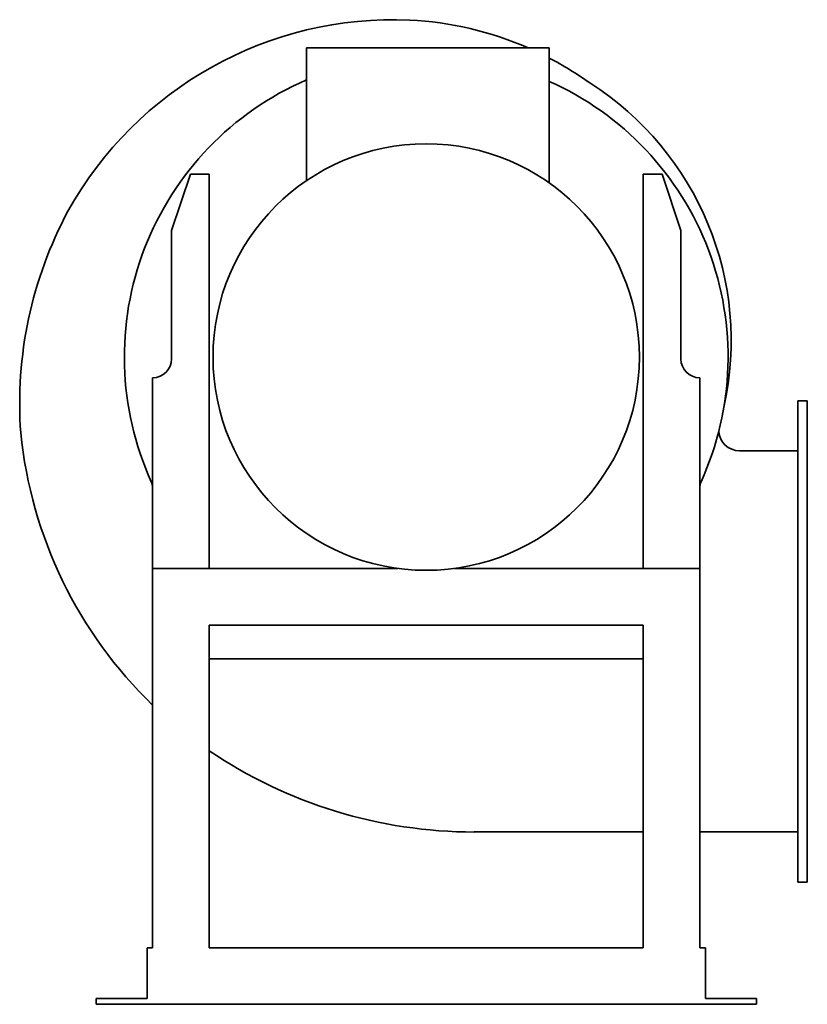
# Model space of a CAD drawing. Header units: millimetres. Extents: x 211 to 629, y 36 to 558.
import ezdxf

# ---------------------------------------------------------------- set-up
doc = ezdxf.new("R2010")
doc.units = ezdxf.units.MM
doc.header["$LTSCALE"] = 2
doc.layers.add('Krawędzie widoczne(ISO)', color=7, linetype='Continuous', lineweight=35, true_color=0x262659)

msp = doc.modelspace()

# ---------------------------------------------------------------- linework, layer by layer
at = {"layer": 'Krawędzie widoczne(ISO)'}
for p, q in [((491.95, 542.93), (363.24, 542.93)), ((363.24, 542.93), (363.24, 472.58)), ((491.95, 542.93), (491.95, 471.4)), ((301.74, 476.11), (291.74, 446.11)), ((311.74, 476.11), (301.74, 476.11)), ((311.74, 267.11), (311.74, 476.11)), ((541.74, 476.11), (551.74, 476.11)), ((541.74, 267.11), (541.74, 476.11)), ((561.74, 446.11), (551.74, 476.11)), ((291.74, 446.11), (291.74, 378.11)), ((561.74, 378.11), (561.74, 446.11)), ((281.74, 267.11), (281.74, 368.11)), ((571.74, 267.11), (571.74, 368.11)), ((623.74, 349.92), (623.74, 355.92)), ((628.74, 355.92), (623.74, 355.92)), ((628.74, 355.92), (628.74, 349.92)), ((623.74, 349.92), (623.74, 106.92)), ((628.74, 349.92), (628.74, 106.92)), ((592.8, 329.42), (623.74, 329.42)), ((281.74, 267.11), (281.74, 66.11)), ((411.74, 267.11), (281.74, 267.11)), ((571.74, 267.11), (441.74, 267.11)), ((571.74, 267.11), (571.74, 66.11)), ((541.74, 237.11), (311.74, 237.11)), ((311.74, 237.11), (311.74, 66.11)), ((541.74, 66.11), (541.74, 237.11)), ((541.74, 219.11), (311.74, 219.11)), ((541.74, 127.42), (452.19, 127.42)), ((623.74, 127.42), (571.74, 127.42)), ((623.74, 100.92), (623.74, 106.92)), ((628.74, 106.92), (628.74, 100.92)), ((623.74, 100.92), (628.74, 100.92)), ((278.74, 66.11), (278.74, 39.11)), ((281.74, 66.11), (278.74, 66.11)), ((311.74, 66.11), (541.74, 66.11)), ((574.74, 66.11), (571.74, 66.11)), ((574.74, 39.11), (574.74, 66.11)), ((278.74, 39.11), (251.74, 39.11)), ((251.74, 36.11), (251.74, 39.11)), ((601.74, 39.11), (574.74, 39.11)), ((601.74, 36.11), (601.74, 39.11)), ((251.74, 36.11), (287.74, 36.11)), ((305.74, 36.11), (287.74, 36.11)), ((305.74, 36.11), (547.74, 36.11)), ((565.74, 36.11), (547.74, 36.11)), ((565.74, 36.11), (601.74, 36.11))]:
    msp.add_line(p, q, dxfattribs=at)
msp.add_circle((426.74, 379.11), 113, dxfattribs=at)
for centre, radius, start, end in [((409.43, 360.41), 197.49, 87.5091, 150.9197), ((408.9, 378.45), 179.49, 66.4038, 87.0901), ((408.9, 378.45), 179.49, 54.3942, 62.4385), ((426.74, 379.11), 160, 113.383, 204.3958), ((426.74, 379.11), 160, 335.6042, 65.9501), ((426.41, 387.73), 161.99, 347.4289, 57.5193), ((426.74, 354.56), 215.49, 151.7979, 184.175), ((281.74, 378.11), 10, 270, 0), ((571.74, 378.11), 10, 180, 270), ((592.8, 340.42), 11, 183.6271, 270), ((443.64, 362.21), 232.99, 185.7489, 225.9815), ((273.74, 309.72), 8, 0, 24.3958), ((579.74, 309.72), 8, 155.6042, 180), ((452.19, 377.9), 250.49, 235.8947, 270)]:
    msp.add_arc(centre, radius, start, end, dxfattribs=at)

doc.saveas('drawing.dxf')
